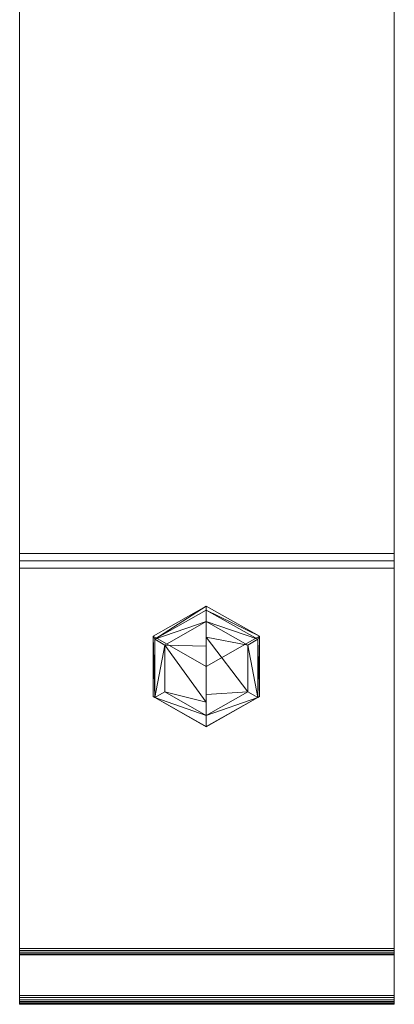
# Model space of a CAD drawing. Header units: millimetres. Extents: x -510 to 60, y -203 to 27.
# Tile 3 of 6: x -22 to 22, y -203 to -88. Entities that reach past the tile are written whole.
import ezdxf

# ---------------------------------------------------------------- set-up
doc = ezdxf.new("R2010")
doc.units = ezdxf.units.MM
doc.layers.add('M-520-M_DRAINAGE_FW', color=2, linetype='Continuous', lineweight=30)

# ---------------------------------------------------------------- blocks, each defined once
blk = doc.blocks.new('FFAS8510-A00500BC0 - Line-sensor Technology Square Extend Sensor Faucet-4305-3D View 1')
at = {"layer": 'M-520-M_DRAINAGE_FW', "lineweight": 9}
mesh = blk.add_polyface(dxfattribs=at)
corners = [(-21.86, 22, 5), (-21.86, -22, 5), (-21.86, -27.07, 198.55), (-21.86, -27.24, 199.73), (-21.86, -27.69, 200.84), (-21.86, -28.39, 201.81), (-21.86, -29.31, 202.59), (-21.86, -30.38, 203.12), (-21.86, -31.54, 203.39), (-21.86, -150.11, 215.85), (-21.86, -150.96, 215.96), (-21.86, -151.81, 216.12), (-21.86, -196.28, 225.57), (-21.86, -196.52, 225.66), (-21.86, -196.74, 225.8), (-21.86, -196.92, 225.99), (-21.86, -197.04, 226.22), (-21.86, -202.76, 241.1), (-21.86, -202.82, 241.34), (-21.86, -202.82, 241.59), (-21.86, -202.76, 241.83), (-21.86, -202.65, 242.05), (-21.86, -202.48, 242.24), (-21.86, -202.28, 242.38), (-21.86, -202.04, 242.47), (-21.86, -201.8, 242.5), (-21.86, 6.54, 242.5), (-21.86, 6.79, 242.47), (-21.86, 7.03, 242.37), (-21.86, 7.24, 242.22), (-21.86, 7.4, 242.02), (-21.86, 7.51, 241.79), (-21.86, 7.56, 241.54)]
mesh.append_faces([[corners[k] for k in face] for face in [(23, 20, 21, 22)]], dxfattribs={"vtx0": -1})
mesh.append_faces([[corners[k] for k in face] for face in [(5, 32, 4)]], dxfattribs={"vtx0": -1, "vtx1": -1})
mesh.append_faces([[corners[k] for k in face] for face in [(12, 16, 25, 11)]], dxfattribs={"vtx0": -1, "vtx1": -1, "vtx2": -1})
mesh.append_faces([[corners[k] for k in face] for face in [(26, 32, 5, 6)]], dxfattribs={"vtx0": -1, "vtx1": -1, "vtx3": -1})
mesh.append_faces([[corners[k] for k in face] for face in [(9, 25, 26, 8), (20, 23, 24, 19), (19, 24, 25, 18)]], dxfattribs={"vtx0": -1, "vtx2": -1})
mesh.append_faces([[corners[k] for k in face] for face in [(25, 16, 17, 18)]], dxfattribs={"vtx0": -1, "vtx3": -1})
mesh.append_faces([[corners[k] for k in face] for face in [(29, 30, 28), (1, 2, 0), (15, 16, 14)]], dxfattribs={"vtx1": -1})
mesh.append_faces([[corners[k] for k in face] for face in [(7, 8, 26), (6, 7, 26), (3, 4, 32)]], dxfattribs={"vtx1": -1, "vtx2": -1})
mesh.append_faces([[corners[k] for k in face] for face in [(26, 27, 31, 32), (27, 28, 30, 31), (2, 3, 32, 0)]], dxfattribs={"vtx1": -1, "vtx3": -1})
mesh.append_faces([[corners[k] for k in face] for face in [(12, 13, 14, 16), (9, 10, 11, 25)]], dxfattribs={"vtx2": -1, "vtx3": -1})
mesh = blk.add_polyface(dxfattribs=at)
corners = [(22.02, 22, 5), (22.02, 7.56, 241.54), (22.02, 7.51, 241.79), (22.02, 7.4, 242.02), (22.02, 7.24, 242.22), (22.02, 7.03, 242.37), (22.02, 6.79, 242.47), (22.02, 6.54, 242.5), (22.02, -201.8, 242.5), (22.02, -202.04, 242.47), (22.02, -202.28, 242.38), (22.02, -202.48, 242.24), (22.02, -202.65, 242.05), (22.02, -202.76, 241.83), (22.02, -202.82, 241.59), (22.02, -202.82, 241.34), (22.02, -202.76, 241.1), (22.02, -197.04, 226.22), (22.02, -196.92, 225.99), (22.02, -196.74, 225.8), (22.02, -196.52, 225.66), (22.02, -196.28, 225.57), (22.02, -151.81, 216.12), (22.02, -150.96, 215.96), (22.02, -150.11, 215.85), (22.02, -31.54, 203.39), (22.02, -30.38, 203.12), (22.02, -29.31, 202.59), (22.02, -28.39, 201.81), (22.02, -27.69, 200.84), (22.02, -27.24, 199.73), (22.02, -27.07, 198.55), (22.02, -22, 5)]
mesh.append_faces([[corners[k] for k in face] for face in [(27, 7, 26), (29, 1, 28), (8, 24, 7), (9, 14, 8)]], dxfattribs={"vtx0": -1, "vtx1": -1})
mesh.append_faces([[corners[k] for k in face] for face in [(17, 21, 8, 16)]], dxfattribs={"vtx0": -1, "vtx1": -1, "vtx2": -1})
mesh.append_faces([[corners[k] for k in face] for face in [(7, 1, 2, 6), (6, 2, 3, 5)]], dxfattribs={"vtx0": -1, "vtx2": -1})
mesh.append_faces([[corners[k] for k in face] for face in [(7, 27, 28, 1), (8, 21, 22, 24)]], dxfattribs={"vtx0": -1, "vtx2": -1, "vtx3": -1})
mesh.append_faces([[corners[k] for k in face] for face in [(8, 14, 15, 16)]], dxfattribs={"vtx0": -1, "vtx3": -1})
mesh.append_faces([[corners[k] for k in face] for face in [(20, 21, 19)]], dxfattribs={"vtx1": -1})
mesh.append_faces([[corners[k] for k in face] for face in [(30, 31, 1), (29, 30, 1), (25, 26, 7, 24)]], dxfattribs={"vtx1": -1, "vtx2": -1})
mesh.append_faces([[corners[k] for k in face] for face in [(13, 14, 9, 10)]], dxfattribs={"vtx1": -1, "vtx3": -1})
mesh.append_faces([[corners[k] for k in face] for face in [(22, 23, 24), (3, 4, 5)]], dxfattribs={"vtx2": -1})
mesh.append_faces([[corners[k] for k in face] for face in [(17, 18, 19, 21)]], dxfattribs={"vtx2": -1, "vtx3": -1})
mesh.append_faces([[corners[k] for k in face] for face in [(31, 32, 0, 1), (10, 11, 12, 13)]], dxfattribs={"vtx3": -1})
mesh = blk.add_polyface(dxfattribs=at)
corners = [(22.02, -201.8, 242.5), (22.02, 6.54, 242.5), (-21.86, 6.54, 242.5), (-21.86, -201.8, 242.5)]
mesh.append_faces([[corners[k] for k in face] for face in [(0, 1, 2, 3)]])
mesh = blk.add_polyface(dxfattribs=at)
corners = [(22.02, -31.54, 203.39), (22.02, -150.11, 215.85), (-21.86, -150.11, 215.85), (-21.86, -31.54, 203.39)]
mesh.append_faces([[corners[k] for k in face] for face in [(3, 0, 1, 2)]])
mesh = blk.add_polyface(dxfattribs=at)
corners = [(22.02, -150.11, 215.85), (22.02, -150.96, 215.96), (22.02, -151.81, 216.12), (-21.86, -151.81, 216.12), (-21.86, -150.96, 215.96), (-21.86, -150.11, 215.85)]
mesh.append_faces([[corners[k] for k in face] for face in [(2, 3, 4, 1), (5, 0, 1, 4)]], dxfattribs={"vtx2": -1})
mesh = blk.add_polyface(dxfattribs=at)
corners = [(22.02, -151.81, 216.12), (22.02, -196.28, 225.57), (-21.86, -196.28, 225.57), (-21.86, -151.81, 216.12)]
mesh.append_faces([[corners[k] for k in face] for face in [(3, 0, 1, 2)]])
mesh = blk.add_polyface(dxfattribs=at)
corners = [(0, -170.34, 220.06), (-6.23, -166.82, 219.31), (-6.23, -159.78, 217.82), (0, -156.26, 217.07), (0, -156.72, 215.99), (-6.04, -160.13, 216.71), (-6.04, -166.95, 218.16), (0, -170.36, 218.89)]
mesh.append_faces([[corners[k] for k in face] for face in [(6, 1, 2)]], dxfattribs={"vtx0": -1, "vtx2": -1})
mesh.append_faces([[corners[k] for k in face] for face in [(4, 5, 3), (0, 1, 7)]], dxfattribs={"vtx1": -1})
mesh.append_faces([[corners[k] for k in face] for face in [(2, 3, 5), (5, 6, 2), (6, 7, 1)]], dxfattribs={"vtx1": -1, "vtx2": -1})
mesh = blk.add_polyface(dxfattribs=at)
corners = [(0, -163.3, 218.56), (0, -156.26, 217.07), (-6.23, -159.78, 217.82), (-6.23, -166.82, 219.31), (0, -170.34, 220.06)]
mesh.append_faces([[corners[k] for k in face] for face in [(3, 4, 0, 2), (0, 1, 2)]], dxfattribs={"vtx2": -1})
mesh = blk.add_polyface(dxfattribs=at)
corners = [(0, -156.26, 217.07), (6.23, -159.78, 217.82), (6.23, -166.82, 219.31), (0, -170.34, 220.06), (0, -170.36, 218.89), (6.04, -166.95, 218.16), (6.04, -160.13, 216.71), (0, -156.72, 215.99)]
mesh.append_faces([[corners[k] for k in face] for face in [(6, 1, 2)]], dxfattribs={"vtx0": -1, "vtx2": -1})
mesh.append_faces([[corners[k] for k in face] for face in [(4, 5, 3), (0, 1, 7)]], dxfattribs={"vtx1": -1})
mesh.append_faces([[corners[k] for k in face] for face in [(2, 3, 5), (5, 6, 2), (6, 7, 1)]], dxfattribs={"vtx1": -1, "vtx2": -1})
mesh = blk.add_polyface(dxfattribs=at)
corners = [(0, -163.3, 218.56), (0, -170.34, 220.06), (6.23, -166.82, 219.31), (6.23, -159.78, 217.82), (0, -156.26, 217.07)]
mesh.append_faces([[corners[k] for k in face] for face in [(0, 3, 4)]], dxfattribs={"vtx0": -1})
mesh.append_faces([[corners[k] for k in face] for face in [(0, 1, 2, 3)]], dxfattribs={"vtx3": -1})
mesh = blk.add_polyface(dxfattribs=at)
corners = [(0, -170.36, 218.89), (-6.04, -166.95, 218.16), (-6.04, -160.13, 216.71), (0, -156.72, 215.99), (0, -158.05, 216.27), (-4.86, -160.8, 216.86), (-4.86, -166.29, 218.02), (0, -169.03, 218.61)]
mesh.append_faces([[corners[k] for k in face] for face in [(1, 7, 0)]], dxfattribs={"vtx0": -1})
mesh.append_faces([[corners[k] for k in face] for face in [(7, 1, 6)]], dxfattribs={"vtx0": -1, "vtx1": -1})
mesh.append_faces([[corners[k] for k in face] for face in [(5, 6, 1), (1, 2, 5), (4, 5, 2)]], dxfattribs={"vtx1": -1, "vtx2": -1})
mesh.append_faces([[corners[k] for k in face] for face in [(2, 3, 4)]], dxfattribs={"vtx2": -1})
mesh = blk.add_polyface(dxfattribs=at)
corners = [(0, -156.72, 215.99), (6.04, -160.13, 216.71), (6.04, -166.95, 218.16), (0, -170.36, 218.89), (0, -169.03, 218.61), (4.86, -166.29, 218.02), (4.86, -160.8, 216.86), (0, -158.05, 216.27)]
mesh.append_faces([[corners[k] for k in face] for face in [(1, 7, 0)]], dxfattribs={"vtx0": -1})
mesh.append_faces([[corners[k] for k in face] for face in [(6, 2, 5), (7, 1, 6), (2, 6, 1)]], dxfattribs={"vtx0": -1, "vtx1": -1})
mesh.append_faces([[corners[k] for k in face] for face in [(4, 5, 2)]], dxfattribs={"vtx1": -1, "vtx2": -1})
mesh.append_faces([[corners[k] for k in face] for face in [(2, 3, 4)]], dxfattribs={"vtx2": -1})
mesh = blk.add_polyface(dxfattribs=at)
corners = [(0, -169.03, 218.61), (-4.86, -166.29, 218.02), (-4.86, -160.8, 216.86), (0, -158.05, 216.27), (0, -160.93, 215.77), (0, -163.84, 216.01), (0, -163.84, 216.01), (0, -163.84, 216.01), (0, -163.84, 216.01), (0, -163.84, 216.01), (0, -163.84, 216.01), (0, -163.84, 216.01), (0, -163.84, 216.01), (0, -163.84, 216.01), (0, -163.84, 216.01), (0, -166.6, 216.98), (0, -161.99, 215.86), (0, -167.49, 217.57)]
mesh.append_faces([[corners[k] for k in face] for face in [(15, 4, 16, 10)]], dxfattribs={"vtx0": -1})
mesh.append_faces([[corners[k] for k in face] for face in [(17, 2, 4)]], dxfattribs={"vtx0": -1, "vtx1": -1, "vtx2": -1})
mesh.append_faces([[corners[k] for k in face] for face in [(17, 1, 2)]], dxfattribs={"vtx0": -1, "vtx2": -1})
mesh.append_faces([[corners[k] for k in face] for face in [(3, 4, 2), (0, 1, 17)]], dxfattribs={"vtx1": -1})
mesh.append_faces([[corners[k] for k in face] for face in [(15, 17, 4)]], dxfattribs={"vtx1": -1, "vtx2": -1})
mesh = blk.add_polyface(dxfattribs=at)
corners = [(0, -158.05, 216.27), (4.86, -160.8, 216.86), (4.86, -166.29, 218.02), (0, -169.03, 218.61), (0, -166.6, 216.98), (0, -163.84, 216.01), (0, -163.84, 216.01), (0, -163.84, 216.01), (0, -163.84, 216.01), (0, -163.84, 216.01), (0, -163.84, 216.01), (0, -163.84, 216.01), (0, -163.84, 216.01), (0, -163.84, 216.01), (0, -163.84, 216.01), (0, -160.93, 215.77), (0, -165.6, 216.63), (0, -159.88, 215.96)]
mesh.append_faces([[corners[k] for k in face] for face in [(17, 2, 4)]], dxfattribs={"vtx0": -1, "vtx1": -1, "vtx2": -1})
mesh.append_faces([[corners[k] for k in face] for face in [(17, 1, 2)]], dxfattribs={"vtx0": -1, "vtx2": -1})
mesh.append_faces([[corners[k] for k in face] for face in [(3, 4, 2), (0, 1, 17)]], dxfattribs={"vtx1": -1})
mesh.append_faces([[corners[k] for k in face] for face in [(4, 16, 15, 17)]], dxfattribs={"vtx1": -1, "vtx3": -1})
mesh.append_faces([[corners[k] for k in face] for face in [(16, 10, 15)]], dxfattribs={"vtx2": -1})
mesh = blk.add_polyface(dxfattribs=at)
corners = [(22.02, -196.28, 225.57), (22.02, -196.52, 225.66), (22.02, -196.74, 225.8), (22.02, -196.92, 225.99), (22.02, -197.04, 226.22), (-21.86, -197.04, 226.22), (-21.86, -196.92, 225.99), (-21.86, -196.74, 225.8), (-21.86, -196.52, 225.66), (-21.86, -196.28, 225.57)]
mesh.append_faces([[corners[k] for k in face] for face in [(1, 8, 9, 0)]], dxfattribs={"vtx0": -1})
mesh.append_faces([[corners[k] for k in face] for face in [(3, 6, 7, 2), (8, 1, 2, 7)]], dxfattribs={"vtx0": -1, "vtx2": -1})
mesh.append_faces([[corners[k] for k in face] for face in [(3, 4, 5, 6)]], dxfattribs={"vtx3": -1})
mesh = blk.add_polyface(dxfattribs=at)
corners = [(22.02, -197.04, 226.22), (22.02, -202.76, 241.1), (-21.86, -202.76, 241.1), (-21.86, -197.04, 226.22)]
mesh.append_faces([[corners[k] for k in face] for face in [(3, 0, 1, 2)]])
mesh = blk.add_polyface(dxfattribs=at)
corners = [(22.02, -202.76, 241.1), (22.02, -202.82, 241.34), (22.02, -202.82, 241.59), (22.02, -202.76, 241.83), (22.02, -202.65, 242.05), (22.02, -202.48, 242.24), (22.02, -202.28, 242.38), (22.02, -202.04, 242.47), (22.02, -201.8, 242.5), (-21.86, -201.8, 242.5), (-21.86, -202.04, 242.47), (-21.86, -202.28, 242.38), (-21.86, -202.48, 242.24), (-21.86, -202.65, 242.05), (-21.86, -202.76, 241.83), (-21.86, -202.82, 241.59), (-21.86, -202.82, 241.34), (-21.86, -202.76, 241.1)]
mesh.append_faces([[corners[k] for k in face] for face in [(1, 16, 17, 0)]], dxfattribs={"vtx0": -1})
mesh.append_faces([[corners[k] for k in face] for face in [(7, 10, 11, 6), (6, 11, 12, 5), (5, 12, 13, 4), (3, 14, 15, 2), (2, 15, 16, 1), (14, 3, 4, 13)]], dxfattribs={"vtx0": -1, "vtx2": -1})
mesh.append_faces([[corners[k] for k in face] for face in [(8, 9, 10, 7)]], dxfattribs={"vtx2": -1})

msp = doc.modelspace()

# ---------------------------------------------------------------- block references
at = {"layer": 'M-520-M_DRAINAGE_FW', "lineweight": 9}
msp.add_blockref('FFAS8510-A00500BC0 - Line-sensor Technology Square Extend Sensor Faucet-4305-3D View 1', (0, 0), dxfattribs=at)

doc.saveas('drawing.dxf')
